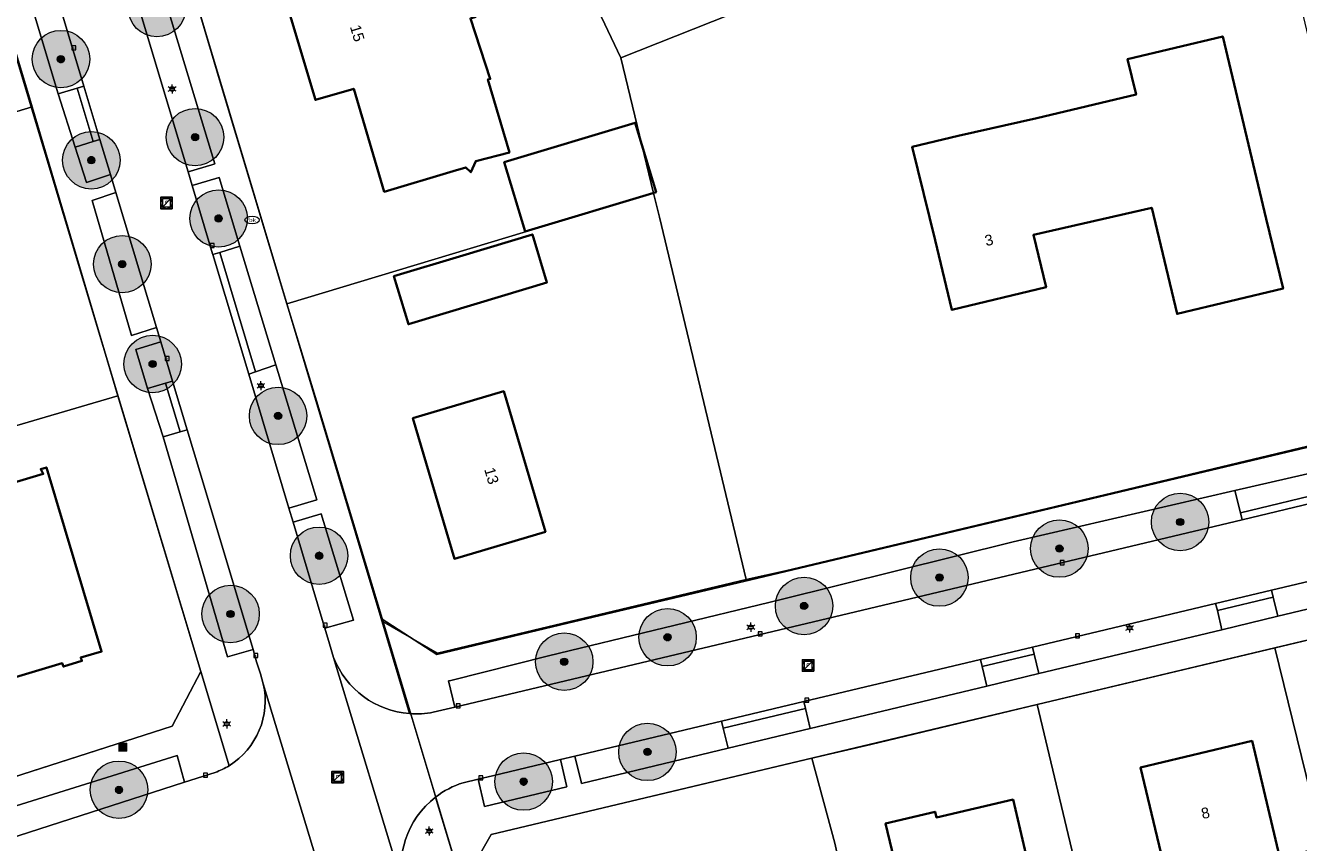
# Model space of a CAD drawing. Header units: metres. Extents: x 163543 to 168130, y 402678 to 405437.
# Tile 199 of 256: x 165322 to 165410, y 403707 to 403764. Entities that reach past the tile are written whole.
import ezdxf
from ezdxf.enums import TextEntityAlignment as Align

# ---------------------------------------------------------------- set-up
doc = ezdxf.new("R2010")
doc.units = ezdxf.units.M
doc.layers.get('0').update_dxf_attribs({"lineweight": 25})
for name, color, linetype, lineweight in [('X-CA190022.004-UO-BGT_Ondergrond$0$GE_201_SHDHek_Lijn_GEM', 253, 'X-CA190022.004-UO-BGT_Ondergrond$0$Hekwerk', 9), ('X-CA190022.004-UO-BGT_Ondergrond$0$GE_203_VGOHaag_Lijn_GEM', 253, 'X-CA190022.004-UO-BGT_Ondergrond$0$Heg', 9), ('X-CA190022.004-UO-BGT_Ondergrond$0$GE_314_WGDRijbaanLokaleweg_Vlak_GEM', 253, 'Continuous', 9), ('X-CA190022.004-UO-BGT_Ondergrond$0$GE_317_WGDVoetpad_Vlak_GEM', 253, 'Continuous', 9), ('X-CA190022.004-UO-BGT_Ondergrond$0$GE_322_WGDInrit_Vlak_GEM', 253, 'Continuous', 9), ('X-CA190022.004-UO-BGT_Ondergrond$0$GE_367_OWGBerm_groenvoorziening_grasenk_GEM', 253, 'Continuous', 9), ('X-CA190022.004-UO-BGT_Ondergrond$0$GE_401_OTDErf_Vlak_GEM', 253, 'Continuous', 9), ('X-CA190022.004-UO-BGT_Ondergrond$0$GE_4502_GBKN_Huisnummer_Lijn_GEM', 7, 'Continuous', 9), ('X-CA190022.004-UO-BGT_Ondergrond$0$GE_601_PNDgrondvlakpand_Vlak_MV_GEM', 34, 'Continuous', 35), ('X-CA190022.004-UO-BGT_Ondergrond$0$GE_832_KSTElektrakast_Punt_GEM', 253, 'Continuous', 9), ('X-CA190022.004-UO-BGT_Ondergrond$0$GE_861_PALLichtmast_Punt_GEM', 253, 'Continuous', 9), ('X-CA190022.004-UO-BGT_Ondergrond$0$GE_882_PutBrandkraan_Punt_GEM', 253, 'Continuous', 9), ('X-CA190022.004-UO-BGT_Ondergrond$0$GE_885_PutInspectieofRioolput_Punt_GEM', 253, 'Continuous', 9), ('X-CA190022.004-UO-BGT_Ondergrond$0$GE_886_PutKolk_Punt_GEM', 253, 'Continuous', 9), ('X-CA190022.004-UO-BGT_Ondergrond$0$N-WE-RI-PUT_INSPECTIE-S', 253, 'Continuous', 9), ('X-CA190022.004-UO-DWM_Beplanting$0$B-WE-GR-BOOM-S AFKOMSTIG UIT BGT', 252, 'Continuous', 0), ('X-CA190022.004-UO-KAD_Percelen$0$B-WE-KG-GRENS_PERCEEL-GV', 150, 'Continuous', 9), ('X-CA190022.004-UO-WHM_Riolering gemeente_NLCS_v0.1$0$B-WE-RI-PUT-S', 214, 'Continuous', 15)]:
    doc.layers.add(name, color=color, linetype=linetype, lineweight=lineweight)
doc.layers.add('X-CA190022.004-UO-DWM_Beplanting$0$B-WE-GR-BOOM-S AFKOMSTIG UIT BOMENBESTAND GEMEENTE', color=252, linetype='Continuous')
doc.layers.add('X-CA190022.004-UO-DWM_Beplanting$0$N-GV-GR-GRAS-A-200', color=7, linetype='Continuous')
doc.styles.add('X-CA190022.004-UO-BGT_Ondergrond$0$BGT_NAR', font='arial.ttf', dxfattribs={"height": 1})
doc.styles.add('X-CA190022.004-UO-BGT_Ondergrond$0$NLCS-ISO', font='NLCS-ISO.ttf')
doc.linetypes.add('X-CA190022.004-UO-BGT_Ondergrond$0$Heg', pattern='A,5,-1.5,[2,dgnlstyle-meierijstad.shx,S=0.007937,R=45,X=0,Y=0],-1.5', length=8)
doc.linetypes.add('X-CA190022.004-UO-BGT_Ondergrond$0$Hekwerk', pattern='A,5,-1.5,[2,dgnlstyle-Veghel.shx,S=0.007937,R=0,X=0,Y=0],-1.5', length=8)

# ---------------------------------------------------------------- blocks, each defined once
blk = doc.blocks.new('X-CA190022.004-UO-BGT_Ondergrond$0$SRI-KOLK-SO')
at = {"color": 0, "linetype": 'ByBlock', "lineweight": 18}
blk.add_lwpolyline([(-1.125, -1.125), (1.125, -1.125), (1.125, 1.125), (-1.125, 1.125)], close=True, dxfattribs=at)
at = {"color": 0, "linetype": 'ByBlock', "lineweight": 18, "style": 'X-CA190022.004-UO-BGT_Ondergrond$0$NLCS-ISO'}
blk.add_text('k', height=1.5, dxfattribs=at).set_placement((0, 0), align=Align.MIDDLE_CENTER)
blk = doc.blocks.new('X-CA190022.004-UO-BGT_Ondergrond$0$IMGEOKolk')
at = {"xscale": 5, "yscale": 5, "zscale": 5}
blk.add_blockref('X-CA190022.004-UO-BGT_Ondergrond$0$SRI-KOLK-SO', (0, 0), dxfattribs=at)
blk = doc.blocks.new('X-CA190022.004-UO-BGT_Ondergrond$0$SKL-WATER_BRANDKRAAN_BRANDPUT-SO')
at = {"color": 0, "linetype": 'ByBlock', "lineweight": 18}
blk.add_ellipse((0, 0), major_axis=(2.5, 0), ratio=0.54, dxfattribs=at)
at = {"color": 0, "linetype": 'ByBlock', "lineweight": 18, "style": 'X-CA190022.004-UO-BGT_Ondergrond$0$NLCS-ISO'}
blk.add_text('bk', height=1.5, dxfattribs=at).set_placement((0.16, 0), align=Align.MIDDLE_CENTER)
blk = doc.blocks.new('X-CA190022.004-UO-BGT_Ondergrond$0$IMGEOBrandkraanput')
at = {"xscale": 5, "yscale": 5, "zscale": 5}
blk.add_blockref('X-CA190022.004-UO-BGT_Ondergrond$0$SKL-WATER_BRANDKRAAN_BRANDPUT-SO', (0, 0), dxfattribs=at)
blk = doc.blocks.new('X-CA190022.004-UO-BGT_Ondergrond$0$SRI-PUT_INSPECTIEPUT_RIOOLPUT-SO')
at = {"color": 0, "linetype": 'ByBlock', "lineweight": 18}
blk.add_lwpolyline([(-1.12, -1.12), (1.12, -1.12), (1.12, 1.12), (-1.12, 1.12)], close=True, dxfattribs=at)
at = {"color": 0, "linetype": 'ByBlock', "lineweight": 18, "style": 'X-CA190022.004-UO-BGT_Ondergrond$0$NLCS-ISO'}
blk.add_text('r', height=1.5, dxfattribs=at).set_placement((0, 0.28), align=Align.MIDDLE_CENTER)
blk = doc.blocks.new('X-CA190022.004-UO-BGT_Ondergrond$0$IMGEOInspectierioolput')
at = {"layer": 'X-CA190022.004-UO-BGT_Ondergrond$0$N-WE-RI-PUT_INSPECTIE-S', "xscale": 10, "yscale": 10, "zscale": 10}
blk.add_blockref('X-CA190022.004-UO-BGT_Ondergrond$0$SRI-PUT_INSPECTIEPUT_RIOOLPUT-SO', (0, 0), dxfattribs=at)
blk = doc.blocks.new('X-CA190022.004-UO-BGT_Ondergrond$0$N-SIE-WEG_LICHTMAST-SO')
h = blk.add_hatch(color=256)
h.paths.add_polyline_path([(1.16, 0.5, 0.658505), (-1.16, 0.5)])
h.paths.add_polyline_path([(-1.16, -0.5, 0.658505), (1.16, -0.5)])
at = {"flags": 128}
for points in [[(-2.19, 1.27), (-1.1, 0.63)], [(-1.16, 0.5), (1.16, 0.5)], [(0, 1.27), (0, 2.53)], [(1.1, 0.63), (2.19, 1.27)], [(-2.19, -1.27), (-1.1, -0.63)], [(-1.16, -0.5), (1.16, -0.5)], [(0, -1.27), (0, -2.53)], [(2.19, -1.27), (1.1, -0.63)]]:
    blk.add_lwpolyline(points, dxfattribs=at)
at = {"ltscale": 0.5}
blk.add_circle((0, 0), 1.27, dxfattribs=at)
at = {"style": 'X-CA190022.004-UO-BGT_Ondergrond$0$NLCS-ISO'}
blk.add_attdef('TYPE', text='', height=1.8, dxfattribs=at).set_placement((0, 2.53), align=Align.BOTTOM_CENTER)
blk = doc.blocks.new('X-CA190022.004-UO-BGT_Ondergrond$0$IMGEOLichtmastpaal')
at = {"xscale": 5, "yscale": 5, "zscale": 5}
blk.add_blockref('X-CA190022.004-UO-BGT_Ondergrond$0$N-SIE-WEG_LICHTMAST-SO', (0, 6.4), dxfattribs=at)
blk = doc.blocks.new('*U31')
at = {"layer": 'X-CA190022.004-UO-BGT_Ondergrond$0$GE_832_KSTElektrakast_Punt_GEM'}
h = blk.add_hatch(color=40, dxfattribs=at)
edge = h.paths.add_edge_path()
edge.add_spline(control_points=[(-15.8, -13), (-15.8, -15.8), (-13, -15.8)], knot_values=[0, 0, 0, 1, 1, 1], degree=2, periodic=0)
edge.add_line((-13, -15.8), (13, -15.8))
edge.add_spline(control_points=[(13, -15.8), (15.8, -15.8), (15.8, -13)], knot_values=[0, 0, 0, 1, 1, 1], degree=2, periodic=0)
edge.add_line((15.8, -13), (15.8, 13))
edge.add_spline(control_points=[(15.8, 13), (15.8, 15.8), (13.2, 15.8)], knot_values=[0, 0, 0, 1, 1, 1], degree=2, periodic=0)
edge.add_line((13.2, 15.8), (-13, 15.8))
edge.add_spline(control_points=[(-13, 15.8), (-15.8, 15.8), (-15.8, 13)], knot_values=[0, 0, 0, 1, 1, 1], degree=2, periodic=0)
edge.add_line((-15.8, 13), (-15.8, -13))
blk = doc.blocks.new('X-CA190022.004-UO-BGT_Ondergrond$0$IMGEOElektrakast')
at = {"layer": 'X-CA190022.004-UO-BGT_Ondergrond$0$GE_832_KSTElektrakast_Punt_GEM'}
h = blk.add_hatch(color=0, dxfattribs=at)
edge = h.paths.add_edge_path()
edge.add_spline(control_points=[(8.9, -11.9), (9.1, -11.9), (9.1, -11.7)], knot_values=[0, 0, 0, 1, 1, 1], degree=2, periodic=0)
edge.add_line((9.1, -11.7), (9.1, 3.6))
edge.add_line((9.1, 3.6), (-9.1, 3.6))
edge.add_line((-9.1, 3.6), (-9.1, -11.7))
edge.add_spline(control_points=[(-9.1, -11.7), (-9, -11.9), (-8.9, -11.9)], knot_values=[0, 0, 0, 1, 1, 1], degree=2, periodic=0)
edge.add_line((-8.9, -11.9), (8.9, -11.9))
edge = h.paths.add_edge_path()
edge.add_line((8.9, 9.2), (-8.9, 9.2))
edge.add_spline(control_points=[(-8.9, 9.2), (-9.1, 9.1), (-9.1, 9)], knot_values=[0, 0, 0, 1, 1, 1], degree=2, periodic=0)
edge.add_line((-9.1, 9), (-9.1, 6.6))
edge.add_spline(control_points=[(-9.1, 6.6), (-9, 6.4), (-8.9, 6.4)], knot_values=[0, 0, 0, 1, 1, 1], degree=2, periodic=0)
edge.add_line((-8.9, 6.4), (8.9, 6.4))
edge.add_spline(control_points=[(8.9, 6.4), (9.1, 6.4), (9.1, 6.6)], knot_values=[0, 0, 0, 1, 1, 1], degree=2, periodic=0)
edge.add_line((9.1, 6.6), (9.1, 9))
edge.add_spline(control_points=[(9.1, 9), (9.1, 9.2), (8.9, 9.2)], knot_values=[0, 0, 0, 1, 1, 1], degree=2, periodic=0)
h = blk.add_hatch(color=0, dxfattribs=at)
edge = h.paths.add_edge_path(flags=0)
edge.add_spline(control_points=[(-7.3, -1.4), (-7.3, -2.4), (-6.1, -2.6)], knot_values=[0, 0, 0, 1, 1, 1], degree=2, periodic=0)
edge.add_spline(control_points=[(-6.1, -2.6), (-4.8, -2.4), (-4.8, -1.5), (-4.8, -0.1), (-6.1, -0.1)], knot_values=[0, 0, 0, 0.5, 0.5, 1, 1, 1], degree=2, periodic=0)
edge.add_spline(control_points=[(-6.1, -0.1), (-7.1, -0.1), (-7.3, -1.3)], knot_values=[0, 0, 0, 1, 1, 1], degree=2, periodic=0)
edge.add_line((-7.3, -1.3), (-7.3, -1.4))
at = {"layer": 'X-CA190022.004-UO-BGT_Ondergrond$0$GE_832_KSTElektrakast_Punt_GEM', "color": 0}
blk.add_blockref('*U31', (0, 0), dxfattribs=at)
blk = doc.blocks.new('X-CA190022.004-UO-WHM_Riolering gemeente_NLCS_v0.1$0$B-SRI-PUT_BETON-SO')
blk.add_line((-1.41, -1.41), (1.41, 1.41))
at = {"lineweight": -3, "flags": 128}
blk.add_lwpolyline([(2, -2), (2, 2), (-2, 2), (-2, -2)], close=True, dxfattribs=at)
at = {"lineweight": -3}
blk.add_circle((0, 0), 2, dxfattribs=at)
blk = doc.blocks.new('X-CA190022.004-UO-DWM_Beplanting$0$SGR-BOOM_01-SO')
at = {"linetype": 'ByBlock', "lineweight": 18}
h = blk.add_hatch(color=0, dxfattribs=at)
h.dxf.hatch_style = 1
edge = h.paths.add_edge_path()
edge.add_arc((0, 0), 0.25, 0, 360)
at = {"color": 0, "linetype": 'ByBlock', "lineweight": 18}
for radius in [2, 0.25]:
    blk.add_circle((0, 0), radius, dxfattribs=at)
blk = doc.blocks.new('X-CA190022.004-UO-DWM_Beplanting$0$IMGEOBoom')
at = {"transparency": 33554457}
h = blk.add_hatch(color=256, dxfattribs=at)
h.dxf.hatch_style = 1
edge = h.paths.add_edge_path()
edge.add_arc((0, 0), 100, 0, 360)
edge = h.paths.add_edge_path(flags=17)
edge.add_arc((0, 0), 12.5, 0, 360)
h = blk.add_hatch()
h.set_pattern_fill('ANGLE', color=256)
h.set_pattern_definition([(0, (0, 0), (0, 6.985), [5.08, -1.905]), (90, (0, 0), (-6.985, 4e-16), [5.08, -1.905])])
edge = h.paths.add_edge_path(flags=17)
edge.add_arc((0, 0), 12.5, 0, 360)
at = {"layer": 'X-CA190022.004-UO-DWM_Beplanting$0$N-GV-GR-GRAS-A-200'}
h = blk.add_hatch(color=256, dxfattribs=at)
h.dxf.hatch_style = 1
edge = h.paths.add_edge_path(flags=17)
edge.add_arc((0, 0), 12.5, 0, 360)
at = {"xscale": 50, "yscale": 50, "zscale": 50}
blk.add_blockref('X-CA190022.004-UO-DWM_Beplanting$0$SGR-BOOM_01-SO', (0, 0), dxfattribs=at)

msp = doc.modelspace()

# ---------------------------------------------------------------- linework, layer by layer
at = {"layer": 'X-CA190022.004-UO-BGT_Ondergrond$0$GE_201_SHDHek_Lijn_GEM'}
msp.add_line((165371.994, 403725.776), (165359.274, 403722.75), dxfattribs=at)
at = {"layer": 'X-CA190022.004-UO-BGT_Ondergrond$0$GE_203_VGOHaag_Lijn_GEM'}
msp.add_line((165405.018, 403733.632), (165371.994, 403725.776), dxfattribs=at)
at = {"layer": 'X-CA190022.004-UO-BGT_Ondergrond$0$GE_314_WGDRijbaanLokaleweg_Vlak_GEM', "flags": 128}
for points in [[(165322.84, 403787.59), (165323.248, 403786.227), (165325.523, 403778.629), (165325.887, 403777.414), (165326.083, 403776.76), (165332.845, 403754.176), (165333.132, 403753.218), (165334.552, 403748.473), (165334.567, 403748.422), (165337.063, 403740.087)], [(165342.739, 403703.083), (165338.076, 403718.533), (165337.87, 403719.219), (165337.613, 403720.075), (165337.36, 403720.92), (165333.65, 403733.288), (165332.77, 403736.221), (165331.755, 403739.604), (165330.937, 403742.334), (165330.639, 403743.33), (165327.822, 403752.723), (165327.445, 403753.98), (165326.712, 403756.421), (165325.6, 403760.131), (165321.319, 403774.405), (165319.484, 403780.522), (165319.26, 403781.271), (165318.607, 403783.446), (165318.604, 403783.456), (165318.57, 403783.57)], [(165349.903, 403716.559), (165351.407, 403716.917), (165406.178, 403729.955), (165411.581, 403731.241), (165412.323, 403731.418), (165447.01, 403739.675), (165454.078, 403741.357), (165459.206, 403742.577), (165459.264, 403742.591), (165460.237, 403742.823), (165469.101, 403744.944), (165470.423, 403739.845), (165458.603, 403737.043), (165447.464, 403734.39), (165423.27, 403728.628), (165419.588, 403727.751)], [(165337.063, 403740.087), (165339.854, 403730.765), (165340.147, 403729.788), (165342.175, 403723.016), (165342.358, 403722.405), (165342.68, 403721.328), (165342.968, 403720.364), (165347.89, 403704.07)], [(165419.588, 403727.751), (165408.221, 403725.044), (165404.335, 403724.119), (165391.584, 403721.082), (165387.973, 403720.222), (165375.673, 403717.293), (165369.96, 403715.932), (165360.729, 403713.734), (165359.756, 403713.502), (165358.751, 403713.263), (165354.032, 403712.139), (165353.016, 403711.897), (165351.978, 403711.65)], [(165347.89, 403704.07), (165342.968, 403720.364)], [(165338.076, 403718.533), (165342.739, 403703.083)], [(165245.91, 403683.754), (165246.475, 403683.936), (165261.276, 403688.704), (165265.364, 403690.021), (165282.29, 403695.473), (165285.979, 403696.661), (165302.605, 403702.017), (165307.263, 403703.517), (165332.596, 403711.678), (165334.735, 403712.367)]]:
    msp.add_lwpolyline(points, dxfattribs=at)
at = {"layer": 'X-CA190022.004-UO-BGT_Ondergrond$0$GE_314_WGDRijbaanLokaleweg_Vlak_GEM'}
for centre, radius, start, end in [((165348.71, 403722.606), 6.165, 201.3317, 265.72739), ((165332.895, 403717.352), 5.314, 301.74818, 12.8409), ((165348.71, 403722.575), 6.134, 265.71024, 281.21784), ((165332.91, 403717.325), 5.283, 290.20971, 301.76391), ((165353.845, 403705.744), 6.194, 107.54512, 127.66867), ((165353.841, 403705.753), 6.185, 127.69109, 195.78958)]:
    msp.add_arc(centre, radius, start, end, dxfattribs=at)
at = {"layer": 'X-CA190022.004-UO-BGT_Ondergrond$0$GE_317_WGDVoetpad_Vlak_GEM', "flags": 128}
for points in [[(165322.601, 403789.029), (165328.86, 403792.06), (165326.91, 403787.77), (165346.27, 403723.08)], [(165342.968, 403720.364), (165342.68, 403721.328), (165342.358, 403722.405), (165344.344, 403722.963), (165342.097, 403730.375), (165340.147, 403729.788), (165339.854, 403730.765), (165341.802, 403731.348), (165338.958, 403740.73), (165336.453, 403748.994), (165335.002, 403753.778), (165334.764, 403753.706), (165333.132, 403753.218), (165332.845, 403754.176), (165334.494, 403754.669), (165334.712, 403754.735), (165327.675, 403777.95), (165325.887, 403777.414), (165325.523, 403778.629), (165327.317, 403779.217), (165325.001, 403786.77), (165323.248, 403786.227), (165322.84, 403787.59)], [(165335.691, 403712.833), (165333.72, 403719.38), (165321.488, 403760.148), (165317.41, 403773.738), (165315, 403781.77), (165311.26, 403783.38), (165316.9, 403786.203)], [(165317.792, 403780.015), (165319.507, 403773.859), (165319.56, 403773.685), (165323.8, 403759.607), (165324.995, 403755.881), (165325.766, 403753.438), (165327.445, 403753.98), (165327.822, 403752.723), (165326.161, 403752.182), (165328.915, 403742.772), (165330.639, 403743.33), (165330.937, 403742.334), (165329.202, 403741.814), (165330.02, 403739.084), (165331.119, 403735.726), (165331.993, 403732.733), (165335.59, 403720.413), (165337.36, 403720.92), (165337.613, 403720.075), (165337.87, 403719.219), (165338.076, 403718.533)], [(165348.251, 403716.459), (165346.27, 403723.08), (165350.15, 403720.58), (165359.274, 403722.75), (165371.994, 403725.776), (165405.018, 403733.632), (165411.175, 403735.097), (165446.436, 403743.485), (165458.109, 403746.262), (165475.327, 403750.358), (165479.488, 403751.348), (165479.939, 403749.454), (165478.511, 403749.11), (165459.777, 403744.806), (165460.237, 403742.823), (165459.264, 403742.591), (165458.803, 403744.581), (165453.618, 403743.38), (165446.501, 403741.654)], [(165446.501, 403741.654), (165426.443, 403736.914), (165411.849, 403733.409), (165405.659, 403731.999), (165390.237, 403728.421), (165374.003, 403724.379), (165357.929, 403720.484), (165351.126, 403718.774), (165350.951, 403718.73), (165351.407, 403716.917), (165349.903, 403716.559)], [(165453.285, 403731.719), (165353.94, 403708.04), (165351.9, 403704.52), (165350.06, 403710.647)], [(165351.978, 403711.65), (165353.016, 403711.897), (165353.458, 403709.982), (165359.203, 403711.361), (165359.18, 403711.459), (165358.751, 403713.263), (165359.756, 403713.502), (165360.182, 403711.718), (165360.21, 403711.603), (165370.411, 403714.052), (165376.122, 403715.423), (165388.417, 403718.374), (165392.026, 403719.24), (165404.772, 403722.3), (165408.656, 403723.233), (165420.018, 403725.96)], [(165346.27, 403723.08), (165348.251, 403716.459)], [(165243.566, 403683.507), (165242.22, 403689.18), (165245.34, 403687.81), (165331.74, 403715.59), (165333.72, 403719.38), (165335.691, 403712.833)], [(165334.735, 403712.367), (165332.596, 403711.678), (165332.074, 403713.543), (165317.082, 403708.853), (165306.614, 403705.437), (165302.1, 403703.843)], [(165350.06, 403710.647), (165351.9, 403704.52)]]:
    msp.add_lwpolyline(points, dxfattribs=at)
at = {"layer": 'X-CA190022.004-UO-BGT_Ondergrond$0$GE_317_WGDVoetpad_Vlak_GEM', "extrusion": (0, 0, -1)}
for centre, radius, start, end in [((-165348.71, 403722.606), 6.165, 274.27261, 338.6683), ((-165332.895, 403717.352), 5.314, 167.1591, 238.25182), ((-165348.71, 403722.575), 6.134, 258.78216, 274.28976), ((-165332.91, 403717.325), 5.283, 238.23609, 249.79029), ((-165353.845, 403705.744), 6.194, 52.33133, 72.45488), ((-165353.841, 403705.753), 6.185, 344.21042, 52.30891)]:
    msp.add_arc(centre, radius, start, end, dxfattribs=at)
at = {"layer": 'X-CA190022.004-UO-BGT_Ondergrond$0$GE_322_WGDInrit_Vlak_GEM', "flags": 128}
for points in [[(165325.12, 403759.991), (165326.235, 403756.271), (165324.995, 403755.881), (165323.8, 403759.607), (165325.12, 403759.991)], [(165325.6, 403760.131), (165326.712, 403756.421), (165326.235, 403756.271), (165325.12, 403759.991), (165325.6, 403760.131)], [(165336.453, 403748.994), (165338.958, 403740.73), (165337.537, 403740.248), (165335.046, 403748.567), (165336.453, 403748.994)], [(165335.046, 403748.567), (165337.537, 403740.248), (165337.063, 403740.087), (165334.567, 403748.422), (165335.046, 403748.567)], [(165331.276, 403739.46), (165332.291, 403736.077), (165331.119, 403735.726), (165330.02, 403739.084), (165331.276, 403739.46)], [(165331.755, 403739.604), (165332.77, 403736.221), (165332.291, 403736.077), (165331.276, 403739.46), (165331.755, 403739.604)], [(165411.849, 403733.409), (165412.206, 403731.91), (165406.055, 403730.439), (165405.659, 403731.999), (165411.849, 403733.409)], [(165411.581, 403731.241), (165406.178, 403729.955), (165406.055, 403730.439), (165412.206, 403731.91), (165412.323, 403731.418), (165411.581, 403731.241)], [(165408.338, 403724.558), (165404.452, 403723.633), (165404.335, 403724.119), (165408.221, 403725.044), (165408.338, 403724.558)], [(165408.338, 403724.558), (165408.656, 403723.233), (165404.772, 403722.3), (165404.452, 403723.633), (165408.338, 403724.558)], [(165391.701, 403720.596), (165388.09, 403719.736), (165387.973, 403720.222), (165391.584, 403721.082), (165391.701, 403720.596)], [(165391.701, 403720.596), (165392.026, 403719.24), (165388.417, 403718.374), (165388.09, 403719.736), (165391.701, 403720.596)], [(165375.79, 403716.807), (165370.077, 403715.446), (165369.96, 403715.932), (165375.673, 403717.293), (165375.79, 403716.807)], [(165375.79, 403716.807), (165376.122, 403715.423), (165370.411, 403714.052), (165370.077, 403715.446), (165375.79, 403716.807)]]:
    msp.add_lwpolyline(points, dxfattribs=at)
at = {"layer": 'X-CA190022.004-UO-BGT_Ondergrond$0$GE_367_OWGBerm_groenvoorziening_grasenk_GEM', "flags": 128}
for points in [[(165327.675, 403777.95), (165334.712, 403754.735), (165334.494, 403754.669), (165332.845, 403754.176), (165326.083, 403776.76), (165325.887, 403777.414), (165327.675, 403777.95)], [(165321.319, 403774.405), (165325.6, 403760.131), (165325.12, 403759.991), (165323.8, 403759.607), (165319.56, 403773.685), (165319.507, 403773.859), (165320.84, 403774.261), (165321.319, 403774.405)], [(165326.712, 403756.421), (165327.445, 403753.98), (165325.766, 403753.438), (165324.995, 403755.881), (165326.235, 403756.271), (165326.712, 403756.421)], [(165335.002, 403753.778), (165336.453, 403748.994), (165335.046, 403748.567), (165334.567, 403748.422), (165334.552, 403748.473), (165333.132, 403753.218), (165334.764, 403753.706), (165335.002, 403753.778)], [(165327.822, 403752.723), (165330.639, 403743.33), (165328.915, 403742.772), (165326.161, 403752.182), (165327.822, 403752.723)], [(165330.937, 403742.334), (165331.755, 403739.604), (165331.276, 403739.46), (165330.02, 403739.084), (165329.202, 403741.814), (165330.937, 403742.334)], [(165338.958, 403740.73), (165341.802, 403731.348), (165339.854, 403730.765), (165337.063, 403740.087), (165337.537, 403740.248), (165338.958, 403740.73)], [(165333.65, 403733.288), (165337.36, 403720.92), (165335.59, 403720.413), (165331.993, 403732.733), (165331.119, 403735.726), (165332.291, 403736.077), (165332.77, 403736.221), (165333.65, 403733.288)], [(165406.178, 403729.955), (165351.407, 403716.917), (165350.951, 403718.73), (165351.126, 403718.774), (165357.929, 403720.484), (165374.003, 403724.379), (165390.237, 403728.421), (165405.659, 403731.999), (165406.055, 403730.439), (165406.178, 403729.955)], [(165342.097, 403730.375), (165344.344, 403722.963), (165342.358, 403722.405), (165342.175, 403723.016), (165340.147, 403729.788), (165342.097, 403730.375)], [(165420.018, 403725.96), (165408.656, 403723.233), (165408.338, 403724.558), (165408.221, 403725.044), (165419.588, 403727.751), (165419.705, 403727.265), (165420.018, 403725.96)], [(165404.772, 403722.3), (165392.026, 403719.24), (165391.701, 403720.596), (165391.584, 403721.082), (165404.335, 403724.119), (165404.452, 403723.633), (165404.772, 403722.3)], [(165388.417, 403718.374), (165376.122, 403715.423), (165375.79, 403716.807), (165375.673, 403717.293), (165387.973, 403720.222), (165388.09, 403719.736), (165388.417, 403718.374)], [(165370.411, 403714.052), (165360.21, 403711.603), (165360.182, 403711.718), (165359.756, 403713.502), (165360.729, 403713.734), (165369.96, 403715.932), (165370.077, 403715.446), (165370.411, 403714.052)], [(165332.596, 403711.678), (165307.263, 403703.517), (165306.614, 403705.437), (165317.082, 403708.853), (165332.074, 403713.543), (165332.596, 403711.678)], [(165358.751, 403713.263), (165359.18, 403711.459), (165359.203, 403711.361), (165353.458, 403709.982), (165353.016, 403711.897), (165354.032, 403712.139), (165358.751, 403713.263)]]:
    msp.add_lwpolyline(points, dxfattribs=at)
at = {"layer": 'X-CA190022.004-UO-BGT_Ondergrond$0$GE_401_OTDErf_Vlak_GEM', "flags": 128}
for points in [[(165456.61, 403853.94), (165460.148, 403852.164), (165462.301, 403841.619), (165481.356, 403755.59), (165481.746, 403753.829), (165480.17, 403751.51), (165479.488, 403751.348), (165475.327, 403750.358), (165458.109, 403746.262), (165446.436, 403743.485), (165411.175, 403735.097), (165405.018, 403733.632), (165371.994, 403725.776), (165359.274, 403722.75), (165350.15, 403720.58), (165346.27, 403723.08), (165326.91, 403787.77), (165328.86, 403792.06), (165366.847, 403810.46), (165400.609, 403826.814), (165456.61, 403853.94)], [(165321.488, 403760.148), (165333.72, 403719.38), (165331.74, 403715.59), (165245.34, 403687.81), (165242.22, 403689.18), (165240.728, 403695.474), (165236.109, 403714.964), (165230.28, 403739.56), (165231.613, 403742.426), (165232.28, 403743.86), (165311.26, 403783.38), (165315, 403781.77), (165317.41, 403773.738), (165321.488, 403760.148)], [(165355.197, 403755.526), (165352.851, 403754.919), (165352.521, 403754.145), (165352.155, 403754.478), (165351.29, 403754.22), (165346.49, 403752.79), (165344.37, 403759.95), (165341.7, 403759.18), (165339.46, 403766.7), (165344.25, 403768.13), (165347.774, 403769.182), (165351.193, 403770.243), (165352.859, 403764.963), (165352.486, 403764.845), (165353.868, 403760.639), (165353.697, 403760.6), (165355.197, 403755.526)], [(165407.86, 403750.9), (165409.02, 403746.04), (165401.65, 403744.28), (165399.89, 403751.67), (165391.66, 403749.78), (165392.54, 403746.14), (165385.99, 403744.56), (165384.81, 403749.42), (165383.231, 403755.922), (165386.423, 403756.684), (165391.902, 403757.898), (165398.793, 403759.544), (165398.204, 403762.014), (165404.83, 403763.596), (165407.86, 403750.9)], [(165356.299, 403750.01), (165354.843, 403754.834), (165363.942, 403757.586), (165365.4, 403752.762), (165356.299, 403750.01)], [(165352.96, 403745), (165348.17, 403743.56), (165347.16, 403746.9), (165351.95, 403748.34), (165356.794, 403749.813), (165357.804, 403746.473), (165352.96, 403745)], [(165348.47, 403737.02), (165354.8, 403738.9), (165357.7, 403729.12), (165351.37, 403727.24), (165348.47, 403737.02)], [(165317.203, 403729.019), (165308.155, 403726.464), (165306.499, 403731.894), (165316.13, 403734.83), (165316.22, 403734.45), (165314.8, 403734), (165315.71, 403731.03), (165322.77, 403733.14), (165322.59, 403733.48), (165322.98, 403733.6), (165326.82, 403720.78), (165325.38, 403720.37), (165325.45, 403720.13), (165324.17, 403719.73), (165324.07, 403719.98), (165320.37, 403718.85), (165317.203, 403729.019)], [(165351.9, 403704.52), (165353.94, 403708.04), (165453.285, 403731.719)], [(165400.27, 403707.85), (165399.11, 403712.71), (165406.87, 403714.56), (165408.81, 403706.42), (165411.85, 403707.15), (165413.01, 403702.28), (165413.524, 403700.178), (165413.184, 403700.096), (165413.768, 403697.666), (165410.306, 403696.834), (165409.718, 403699.285), (165409.62, 403699.261), (165408.549, 403703.724), (165401.655, 403702.069), (165400.27, 403707.85)], [(165391.38, 403705.61), (165392.259, 403701.859), (165389.656, 403701.112), (165390.001, 403699.91), (165383.09, 403697.926), (165381.83, 403702.35), (165382.84, 403702.64), (165381.37, 403708.82), (165384.81, 403709.63), (165384.91, 403709.23), (165390.24, 403710.48), (165391.38, 403705.61)]]:
    msp.add_lwpolyline(points, dxfattribs=at)
at = {"layer": 'X-CA190022.004-UO-BGT_Ondergrond$0$GE_601_PNDgrondvlakpand_Vlak_MV_GEM', "flags": 128}
for points in [[(165347.774, 403769.182), (165351.193, 403770.243), (165352.859, 403764.963), (165352.486, 403764.845), (165353.868, 403760.639), (165353.697, 403760.6), (165355.197, 403755.526), (165352.851, 403754.919), (165352.521, 403754.145), (165352.155, 403754.478), (165351.29, 403754.22), (165346.49, 403752.79), (165344.37, 403759.95), (165341.7, 403759.18), (165339.46, 403766.7), (165344.25, 403768.13), (165347.774, 403769.182)], [(165391.902, 403757.898), (165398.793, 403759.544), (165398.204, 403762.014), (165404.83, 403763.596), (165407.86, 403750.9), (165409.02, 403746.04), (165401.65, 403744.28), (165399.89, 403751.67), (165391.66, 403749.78), (165392.54, 403746.14), (165385.99, 403744.56), (165384.81, 403749.42), (165383.231, 403755.922), (165386.423, 403756.684), (165391.902, 403757.898)], [(165356.299, 403750.01), (165354.843, 403754.834), (165363.942, 403757.586), (165365.4, 403752.762), (165356.299, 403750.01)], [(165351.95, 403748.34), (165356.794, 403749.813), (165357.804, 403746.473), (165352.96, 403745), (165348.17, 403743.56), (165347.16, 403746.9), (165351.95, 403748.34)], [(165348.47, 403737.02), (165354.8, 403738.9), (165357.7, 403729.12), (165351.37, 403727.24), (165348.47, 403737.02)], [(165306.499, 403731.894), (165316.13, 403734.83), (165316.22, 403734.45), (165314.8, 403734), (165315.71, 403731.03), (165322.77, 403733.14), (165322.59, 403733.48), (165322.98, 403733.6), (165326.82, 403720.78), (165325.38, 403720.37), (165325.45, 403720.13), (165324.17, 403719.73), (165324.07, 403719.98), (165320.37, 403718.85), (165317.203, 403729.019), (165308.155, 403726.464), (165306.499, 403731.894)], [(165400.27, 403707.85), (165399.11, 403712.71), (165406.87, 403714.56), (165408.81, 403706.42), (165411.85, 403707.15), (165413.01, 403702.28), (165413.524, 403700.178), (165413.184, 403700.096), (165413.768, 403697.666), (165410.306, 403696.834), (165409.718, 403699.285), (165409.62, 403699.261), (165408.549, 403703.724), (165401.655, 403702.069), (165400.27, 403707.85)], [(165391.38, 403705.61), (165392.259, 403701.859), (165389.656, 403701.112), (165390.001, 403699.91), (165383.09, 403697.926), (165381.83, 403702.35), (165382.84, 403702.64), (165381.37, 403708.82), (165384.81, 403709.63), (165384.91, 403709.23), (165390.24, 403710.48), (165391.38, 403705.61)]]:
    msp.add_lwpolyline(points, dxfattribs=at)
at = {"layer": 'X-CA190022.004-UO-KAD_Percelen$0$B-WE-KG-GRENS_PERCEEL-GV', "flags": 128}
msp.add_lwpolyline([(165351.9, 403704.52), (165346.422, 403722.843), (165341.778, 403738.226), (165339.715, 403744.989), (165335.033, 403760.58), (165333.667, 403765.189), (165326.91, 403787.77), (165328.86, 403792.06), (165344.837, 403799.606), (165350.46, 403802.354), (165355.726, 403804.927), (165366.642, 403810.195), (165383.276, 403818.291), (165411.563, 403832.058), (165422.405, 403837.322), (165432.29, 403842.158), (165414.648, 403867.011), (165206.02, 403764.38), (165209.499, 403754.807), (165213.209, 403743.079), (165216.538, 403731.109), (165219.578, 403719.089), (165228.485, 403680.885)], dxfattribs=at)
for points in [[(165374.35, 403766.65), (165355.726, 403804.927), (165350.46, 403802.354), (165344.837, 403799.606), (165347.43, 403794.25), (165350.488, 403787.836), (165355.74, 403777.297), (165358.012, 403772.535), (165362.958, 403762.1)], [(165230.28, 403739.56), (165232.28, 403743.86), (165251.07, 403753.264), (165267.503, 403761.486), (165271.141, 403763.316), (165283.496, 403769.48), (165311.272, 403783.36), (165315.012, 403781.951), (165321.996, 403758.687), (165327.964, 403738.569), (165333.72, 403719.38), (165331.74, 403715.59), (165312.738, 403709.479), (165306.131, 403707.316), (165287.304, 403701.29), (165268.089, 403695.123), (165245.34, 403687.81), (165242.22, 403689.18), (165236.2, 403714.576)], [(165293.089, 403750.131), (165307.88, 403754.42), (165312.67, 403755.86), (165321.996, 403758.687), (165315.012, 403781.951), (165311.272, 403783.36), (165283.496, 403769.48)], [(165385.608, 403771.136), (165381.698, 403769.578), (165374.35, 403766.65), (165362.958, 403762.1), (165365.221, 403752.678), (165365.629, 403751.026), (165371.68, 403725.783), (165374.404, 403726.389), (165396.598, 403731.696), (165417.244, 403736.634), (165406.943, 403779.636), (165395.593, 403775.114)], [(165362.958, 403762.1), (165358.012, 403772.535), (165333.667, 403765.189), (165335.033, 403760.58), (165339.715, 403744.989), (165365.221, 403752.678)], [(165321.996, 403758.687), (165312.67, 403755.86), (165307.88, 403754.42), (165293.089, 403750.131), (165296.156, 403740.08), (165299.225, 403730.02), (165305.065, 403731.631), (165304.96, 403731.835), (165327.964, 403738.569)], [(165391.917, 403717.093), (165408.458, 403721.036), (165423.895, 403724.715), (165428.377, 403725.818), (165453.285, 403731.719), (165455.345, 403732.374), (165481.79, 403738.476), (165484.652, 403736.3), (165481.531, 403755.119), (165479.271, 403751.487), (165471.092, 403749.508), (165457.839, 403746.302), (165431.213, 403739.961), (165426.893, 403738.932), (165417.244, 403736.634), (165396.598, 403731.696), (165374.404, 403726.389), (165371.68, 403725.783), (165350.191, 403720.664), (165346.422, 403722.843), (165351.9, 403704.52), (165353.94, 403708.04), (165376.242, 403713.357), (165380.334, 403714.316)], [(165346.422, 403722.843), (165350.191, 403720.664), (165371.68, 403725.783), (165365.629, 403751.026), (165365.221, 403752.678), (165339.715, 403744.989), (165341.778, 403738.226)], [(165327.964, 403738.569), (165304.96, 403731.835), (165305.065, 403731.631), (165312.738, 403709.479), (165331.74, 403715.59), (165333.72, 403719.38)], [(165423.895, 403724.715), (165408.458, 403721.036), (165411.85, 403707.15), (165413.01, 403702.28), (165416.208, 403688.054), (165423.486, 403689.705), (165431.752, 403691.607)], [(165408.458, 403721.036), (165391.917, 403717.093), (165399.736, 403684.318), (165416.208, 403688.054), (165413.01, 403702.28), (165411.85, 403707.15)], [(165381.957, 403689.439), (165394.307, 403683.086), (165399.736, 403684.318), (165391.917, 403717.093), (165380.334, 403714.316), (165376.242, 403713.357), (165377.85, 403707.44), (165378.92, 403702.55)], [(165376.242, 403713.357), (165353.94, 403708.04), (165351.9, 403704.52), (165358.579, 403682.262), (165381.957, 403689.439), (165378.92, 403702.55), (165377.85, 403707.44)]]:
    msp.add_lwpolyline(points, close=True, dxfattribs=at)

# ---------------------------------------------------------------- block references
at = {"layer": 'X-CA190022.004-UO-BGT_Ondergrond$0$GE_832_KSTElektrakast_Punt_GEM', "xscale": 0.02, "yscale": 0.02, "zscale": 0.02}
msp.add_blockref('X-CA190022.004-UO-BGT_Ondergrond$0$IMGEOElektrakast', (165328.295, 403714.129), dxfattribs=at)
at = {"layer": 'X-CA190022.004-UO-BGT_Ondergrond$0$GE_861_PALLichtmast_Punt_GEM', "xscale": 0.025, "yscale": 0.025, "zscale": 0.025}
for p in [(165331.737, 403759.784), (165337.912, 403739.127), (165371.989, 403722.319), (165398.351, 403722.267), (165335.53, 403715.588), (165349.626, 403708.131)]:
    msp.add_blockref('X-CA190022.004-UO-BGT_Ondergrond$0$IMGEOLichtmastpaal', p, dxfattribs=at)
at = {"layer": 'X-CA190022.004-UO-BGT_Ondergrond$0$GE_882_PutBrandkraan_Punt_GEM', "xscale": 0.04, "yscale": 0.04, "zscale": 0.02}
msp.add_blockref('X-CA190022.004-UO-BGT_Ondergrond$0$IMGEOBrandkraanput', (165337.298, 403750.823), dxfattribs=at)
at = {"layer": 'X-CA190022.004-UO-BGT_Ondergrond$0$GE_885_PutInspectieofRioolput_Punt_GEM', "xscale": 0.025, "yscale": 0.025, "zscale": 0.025}
for p in [(165331.344, 403752.007), (165375.975, 403719.806), (165343.246, 403712.034)]:
    msp.add_blockref('X-CA190022.004-UO-BGT_Ondergrond$0$IMGEOInspectierioolput', p, dxfattribs=at)
at = {"layer": 'X-CA190022.004-UO-BGT_Ondergrond$0$GE_886_PutKolk_Punt_GEM', "xscale": 0.025, "yscale": 0.025, "zscale": 0.025}
for p in [(165324.902, 403762.809), (165334.52, 403749.04), (165331.378, 403741.187), (165393.657, 403726.967), (165342.384, 403722.608), (165372.638, 403722.013), (165394.725, 403721.871), (165337.548, 403720.5), (165351.63, 403717.007), (165375.889, 403717.394), (165334.061, 403712.171), (165353.211, 403711.986)]:
    msp.add_blockref('X-CA190022.004-UO-BGT_Ondergrond$0$IMGEOKolk', p, dxfattribs=at)
at = {"layer": 'X-CA190022.004-UO-DWM_Beplanting$0$B-WE-GR-BOOM-S AFKOMSTIG UIT BGT', "xscale": 0.02, "yscale": 0.02, "zscale": 0.02}
for p in [(165330.67, 403765.573), (165323.995, 403762.016), (165333.326, 403756.585), (165326.111, 403754.975), (165334.967, 403750.922), (165328.262, 403747.745), (165330.373, 403740.794), (165339.105, 403737.182), (165401.865, 403729.796), (165341.96, 403727.447), (165393.464, 403727.948), (165385.118, 403725.931), (165375.7, 403723.953), (165335.795, 403723.394), (165366.203, 403721.774), (165359.01, 403720.073), (165364.801, 403713.795), (165356.189, 403711.727), (165328.035, 403711.157)]:
    msp.add_blockref('X-CA190022.004-UO-DWM_Beplanting$0$IMGEOBoom', p, dxfattribs=at)
at = {"layer": 'X-CA190022.004-UO-DWM_Beplanting$0$B-WE-GR-BOOM-S AFKOMSTIG UIT BOMENBESTAND GEMEENTE', "xscale": 0.02, "yscale": 0.02, "zscale": 0.02}
for p in [(165330.67, 403765.573), (165323.995, 403762.016), (165333.326, 403756.585), (165326.111, 403754.975), (165334.967, 403750.922), (165328.262, 403747.745), (165330.373, 403740.794), (165339.105, 403737.182), (165341.96, 403727.447)]:
    msp.add_blockref('X-CA190022.004-UO-DWM_Beplanting$0$IMGEOBoom', p, dxfattribs=at)
at = {"layer": 'X-CA190022.004-UO-WHM_Riolering gemeente_NLCS_v0.1$0$B-WE-RI-PUT-S', "xscale": 0.2, "yscale": 0.2, "zscale": 0.2}
for p in [(165331.344, 403752), (165375.984, 403719.808), (165343.248, 403712.032)]:
    msp.add_blockref('X-CA190022.004-UO-WHM_Riolering gemeente_NLCS_v0.1$0$B-SRI-PUT_BETON-SO', p, dxfattribs=at)

# ---------------------------------------------------------------- texts
at = {"layer": 'X-CA190022.004-UO-BGT_Ondergrond$0$GE_4502_GBKN_Huisnummer_Lijn_GEM', "style": 'X-CA190022.004-UO-BGT_Ondergrond$0$BGT_NAR'}
for s, rotation, p in [('15', 286.5, (165344.619, 403763.824)), ('3', 13.5, (165388.561, 403749.423)), ('13', 286.5, (165353.959, 403733.015)), ('8', 13.4, (165403.622, 403709.545))]:
    msp.add_text(s, height=0.75, rotation=rotation, dxfattribs=at).set_placement(p, align=Align.MIDDLE_CENTER)

doc.saveas('drawing.dxf')
